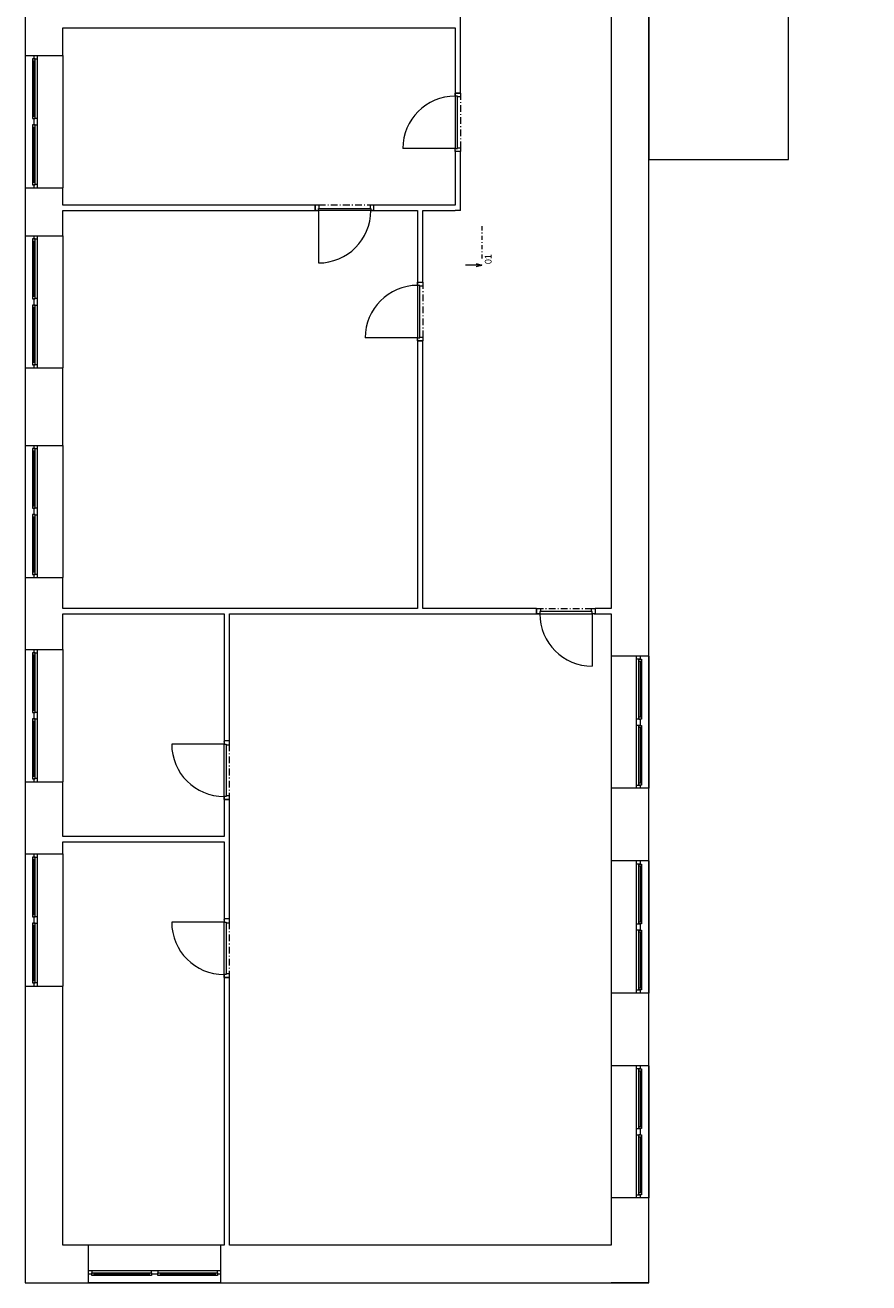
# Model space of a CAD drawing. Header units: millimetres. Extents: x -13540 to 53600, y -37870 to 10383.
# Tile 1 of 26: x -11600 to 4095, y -37870 to -14473. Entities that reach past the tile are written whole.
import ezdxf

# ---------------------------------------------------------------- set-up
doc = ezdxf.new("R2010")
doc.units = ezdxf.units.MM
doc.header["$MEASUREMENT"] = 0
doc.linetypes.add('Čerchovaná M', pattern=[225, 125, -42.5, 15, -42.5])
doc.linetypes.add('Čerchovaná S', pattern=[175, 75, -42.5, 15, -42.5])
for name, color, linetype in [('02_Desky', 7, 'Continuous'), ('02_Zdi VNITŘNÍ - nenosné', 7, 'Continuous'), ('02_Zdi VNĚJŠÍ - nosné.obálka', 7, 'Continuous'), ('13_Značky.řezy', 7, 'Continuous'), ('Nové_00_2D prvky.výplně', 7, 'Continuous'), ('Otvory – Dveře', 7, 'Continuous'), ('Otvory – Okna', 7, 'Continuous')]:
    doc.layers.add(name, color=color, linetype=linetype)

msp = doc.modelspace()

# ---------------------------------------------------------------- linework, layer by layer
at = {"layer": '02_Desky', "color": 251, "linetype": 'Continuous', "lineweight": 0, "flags": 128}
msp.add_lwpolyline([(-11600, -11123), (-11600, -37870), (0, -37870), (0, -11470), (53600, -11470), (53600, 9980), (41780, 9980), (41780, 0), (18380, 0), (18380, -580), (18220, -580), (14080, -580), (13920, -580), (13920, 0), (0, 0), (0, 10010), (-11600, 10010), (-11600, -3670), (-4900, -3670), (-4900, -11123)], close=True, dxfattribs=at)
at = {"layer": '02_Zdi VNITŘNÍ - nenosné', "color": 251, "linetype": 'Continuous', "lineweight": 0}
for p, q in [((-3500, -15736), (-3600, -15736)), ((-3500, -16826), (-3600, -16826)), ((-6203, -17923), (-6203, -17823)), ((-5113, -17923), (-5113, -17823)), ((-4300, -19256), (-4200, -19256)), ((-4300, -20346), (-4200, -20346)), ((-2085, -25323), (-2085, -25423)), ((-995, -25323), (-995, -25423)), ((-7800, -27789), (-7900, -27789)), ((-7800, -28879), (-7900, -28879)), ((-7800, -31101), (-7900, -31101)), ((-7800, -32191), (-7900, -32191))]:
    msp.add_line(p, q, dxfattribs=at)
at = {"layer": '02_Zdi VNITŘNÍ - nenosné', "color": 251, "linetype": 'Continuous', "lineweight": 0, "flags": 128}
for points in [[(-3500, -15736), (-3500, -13377)], [(-10900, -14523), (-3600, -14523)], [(-3600, -14523), (-3600, -15736)], [(-3600, -16826), (-3600, -17823)], [(-3500, -17923), (-3500, -16826)], [(-6203, -17823), (-10900, -17823)], [(-10900, -17923), (-6203, -17923)], [(-3600, -17823), (-5113, -17823)], [(-5113, -17923), (-4300, -17923)], [(-4300, -17923), (-4300, -19256)], [(-4200, -17923), (-3600, -17923)], [(-4200, -19256), (-4200, -17923)], [(-3500, -17923), (-3600, -17923)], [(-4300, -20346), (-4300, -25323)], [(-4200, -25323), (-4200, -20346)], [(-4300, -25323), (-10900, -25323)], [(-10900, -25423), (-7900, -25423)], [(-7900, -25423), (-7900, -27789)], [(-7800, -25423), (-2085, -25423)], [(-7800, -27789), (-7800, -25423)], [(-2085, -25323), (-4200, -25323)], [(-700, -25323), (-995, -25323)], [(-995, -25423), (-700, -25423)], [(-7900, -28879), (-7900, -29567)], [(-7800, -31101), (-7800, -28879)], [(-7900, -29567), (-10900, -29567)], [(-10900, -29667), (-7900, -29667)], [(-7900, -29667), (-7900, -31101)], [(-7900, -32191), (-7900, -37170)], [(-7800, -37170), (-7800, -32191)]]:
    msp.add_lwpolyline(points, dxfattribs=at)
at = {"layer": '02_Zdi VNĚJŠÍ - nosné.obálka', "color": 251, "linetype": 'Continuous', "lineweight": 0}
for p, q in [((-11600, -15040), (-11440, -15040)), ((-11440, -15040), (-11370, -15040)), ((-11370, -15040), (-10900, -15040)), ((-11600, -17500), (-11440, -17500)), ((-11440, -17500), (-11370, -17500)), ((-11370, -17500), (-10900, -17500)), ((-11600, -18390), (-11440, -18390)), ((-11440, -18390), (-11370, -18390)), ((-11370, -18390), (-10900, -18390)), ((-11600, -20850), (-11440, -20850)), ((-11440, -20850), (-11370, -20850)), ((-11370, -20850), (-10900, -20850)), ((-11600, -22290), (-11440, -22290)), ((-11440, -22290), (-11370, -22290)), ((-11370, -22290), (-10900, -22290)), ((-11600, -24750), (-11440, -24750)), ((-11440, -24750), (-11370, -24750)), ((-11370, -24750), (-10900, -24750)), ((-11600, -26090), (-11440, -26090)), ((-11440, -26090), (-11370, -26090)), ((-11370, -26090), (-10900, -26090)), ((-230, -26210), (-700, -26210)), ((-160, -26210), (-230, -26210)), ((0, -26210), (-160, -26210)), ((-11600, -28550), (-11440, -28550)), ((-11440, -28550), (-11370, -28550)), ((-11370, -28550), (-10900, -28550)), ((-230, -28670), (-700, -28670)), ((-160, -28670), (-230, -28670)), ((0, -28670), (-160, -28670)), ((-11600, -29890), (-11440, -29890)), ((-11440, -29890), (-11370, -29890)), ((-11370, -29890), (-10900, -29890)), ((-230, -30020), (-700, -30020)), ((-160, -30020), (-230, -30020)), ((0, -30020), (-160, -30020)), ((-11600, -32350), (-11440, -32350)), ((-11440, -32350), (-11370, -32350)), ((-11370, -32350), (-10900, -32350)), ((-230, -32480), (-700, -32480)), ((-160, -32480), (-230, -32480)), ((0, -32480), (-160, -32480)), ((-230, -33830), (-700, -33830)), ((-160, -33830), (-230, -33830)), ((0, -33830), (-160, -33830)), ((-230, -36290), (-700, -36290)), ((-160, -36290), (-230, -36290)), ((0, -36290), (-160, -36290)), ((-10420, -37640), (-10420, -37170)), ((-7960, -37640), (-7960, -37170)), ((-10420, -37710), (-10420, -37640)), ((-7960, -37710), (-7960, -37640)), ((-10420, -37870), (-10420, -37710)), ((-7960, -37870), (-7960, -37710))]:
    msp.add_line(p, q, dxfattribs=at)
at = {"layer": '02_Zdi VNĚJŠÍ - nosné.obálka', "color": 251, "linetype": 'Continuous', "lineweight": 0, "flags": 128}
for points in [[(-700, -11470), (-700, -16730)], [(0, -16730), (0, -11470)], [(-11600, -14150), (-11600, -15040)], [(-10900, -15040), (-10900, -14523)], [(-700, -16730), (-700, -25323)], [(0, -26210), (0, -16730)], [(-11600, -17500), (-11600, -18390)], [(-10900, -17823), (-10900, -17500)], [(-10900, -18390), (-10900, -17923)], [(-11600, -20850), (-11600, -22290)], [(-10900, -22290), (-10900, -20850)], [(-11600, -24750), (-11600, -26090)], [(-10900, -25323), (-10900, -24750)], [(-10900, -26090), (-10900, -25423)], [(-700, -25423), (-700, -26210)], [(-11600, -28550), (-11600, -29890)], [(-10900, -29567), (-10900, -28550)], [(-700, -28670), (-700, -30020)], [(0, -30020), (0, -28670)], [(-10900, -29890), (-10900, -29667)], [(-11600, -32350), (-11600, -37870)], [(-10900, -37170), (-10900, -32350)], [(-700, -32480), (-700, -33830)], [(0, -33830), (0, -32480)], [(-700, -36290), (-700, -37170)], [(0, -37870), (0, -36290)], [(-10420, -37170), (-10900, -37170)], [(-7900, -37170), (-7960, -37170)], [(-700, -37170), (-7800, -37170)], [(-11600, -37870), (-10900, -37870)], [(-10900, -37870), (-10420, -37870)], [(-7960, -37870), (-700, -37870)], [(0, -37870), (-700, -37870)]]:
    msp.add_lwpolyline(points, dxfattribs=at)
at = {"layer": '13_Značky.řezy', "color": 251, "linetype": 'Čerchovaná S', "lineweight": 0}
msp.add_line((-3107, -18215), (-3107, -18815), dxfattribs=at)
at = {"layer": '13_Značky.řezy', "color": 251, "linetype": 'Continuous', "lineweight": 0}
for p, q in [((-3107, -18935), (-3407, -18935)), ((-3207, -18905), (-3107, -18935)), ((-3207, -18965), (-3107, -18935))]:
    msp.add_line(p, q, dxfattribs=at)
at = {"layer": 'Nové_00_2D prvky.výplně', "color": 251, "linetype": 'Continuous', "lineweight": 0, "flags": 128}
msp.add_lwpolyline([(0, -16970), (2600, -16970), (2600, -11470), (0, -11470)], close=True, dxfattribs=at)
at = {"layer": 'Otvory – Dveře', "color": 251, "linetype": 'Čerchovaná M', "lineweight": 0}
for p, q in [((-3600, -15736), (-3600, -16826)), ((-3500, -15736), (-3500, -16826)), ((-5113, -17823), (-6203, -17823)), ((-5113, -17923), (-6203, -17923)), ((-4300, -19256), (-4300, -20346)), ((-4200, -19256), (-4200, -20346)), ((-2085, -25323), (-995, -25323)), ((-2085, -25423), (-995, -25423)), ((-7900, -28879), (-7900, -27789)), ((-7800, -28879), (-7800, -27789)), ((-7900, -32191), (-7900, -31101)), ((-7800, -32191), (-7800, -31101))]:
    msp.add_line(p, q, dxfattribs=at)
at = {"layer": 'Otvory – Dveře', "color": 251, "linetype": 'Continuous', "lineweight": 0}
for p, q in [((-3600, -15794), (-3600, -15736)), ((-3600, -15736), (-3500, -15736)), ((-3500, -15736), (-3600, -15736)), ((-3500, -15736), (-3600, -15736)), ((-3560, -15794), (-3600, -15794)), ((-3600, -15794), (-3600, -16768)), ((-3560, -15794), (-3600, -15794)), ((-3560, -15806), (-3560, -15794)), ((-3560, -16768), (-3560, -15794)), ((-3500, -15806), (-3560, -15806)), ((-3500, -15736), (-3500, -15806)), ((-3600, -16768), (-4574, -16768)), ((-3600, -16826), (-3600, -16768)), ((-3600, -16768), (-3560, -16768)), ((-3600, -16768), (-3560, -16768)), ((-3500, -16826), (-3600, -16826)), ((-3500, -16826), (-3600, -16826)), ((-3500, -16826), (-3600, -16826)), ((-3560, -16768), (-3560, -16756)), ((-3560, -16756), (-3500, -16756)), ((-3500, -16756), (-3500, -16826)), ((-6203, -17823), (-6203, -17923)), ((-6133, -17823), (-6203, -17823)), ((-6203, -17923), (-6203, -17823)), ((-6203, -17923), (-6203, -17823)), ((-6203, -17923), (-6145, -17923)), ((-6145, -17923), (-6145, -17883)), ((-6145, -17883), (-6133, -17883)), ((-6145, -17923), (-6145, -17883)), ((-6145, -17883), (-5171, -17883)), ((-6145, -17923), (-6145, -18897)), ((-5171, -17923), (-6145, -17923)), ((-6133, -17883), (-6133, -17823)), ((-5183, -17823), (-5183, -17883)), ((-5113, -17823), (-5183, -17823)), ((-5183, -17883), (-5171, -17883)), ((-5171, -17883), (-5171, -17923)), ((-5171, -17883), (-5171, -17923)), ((-5171, -17923), (-5113, -17923)), ((-5113, -17923), (-5113, -17823)), ((-5113, -17923), (-5113, -17823)), ((-5113, -17923), (-5113, -17823)), ((-4300, -19314), (-4300, -19256)), ((-4300, -19256), (-4200, -19256)), ((-4300, -19256), (-4200, -19256)), ((-4300, -19256), (-4200, -19256)), ((-4260, -19314), (-4300, -19314)), ((-4300, -19314), (-4300, -20288)), ((-4260, -19314), (-4300, -19314)), ((-4260, -19326), (-4260, -19314)), ((-4260, -20288), (-4260, -19314)), ((-4200, -19326), (-4260, -19326)), ((-4200, -19256), (-4200, -19326)), ((-4300, -20288), (-5274, -20288)), ((-4300, -20346), (-4300, -20288)), ((-4300, -20288), (-4260, -20288)), ((-4300, -20288), (-4260, -20288)), ((-4200, -20346), (-4300, -20346)), ((-4300, -20346), (-4200, -20346)), ((-4300, -20346), (-4200, -20346)), ((-4260, -20288), (-4260, -20276)), ((-4260, -20276), (-4200, -20276)), ((-4200, -20276), (-4200, -20346)), ((-2085, -25423), (-2085, -25323)), ((-2085, -25323), (-2015, -25323)), ((-2085, -25323), (-2085, -25423)), ((-2085, -25323), (-2085, -25423)), ((-2027, -25423), (-2085, -25423)), ((-2015, -25383), (-2027, -25383)), ((-2027, -25383), (-2027, -25423)), ((-1053, -25383), (-2027, -25383)), ((-2027, -25383), (-2027, -25423)), ((-2027, -25423), (-1053, -25423)), ((-2015, -25323), (-2015, -25383)), ((-1065, -25383), (-1065, -25323)), ((-1065, -25323), (-995, -25323)), ((-1053, -25383), (-1065, -25383)), ((-1053, -25423), (-1053, -25383)), ((-1053, -25423), (-1053, -25383)), ((-1053, -25423), (-1053, -26397)), ((-995, -25423), (-1053, -25423)), ((-995, -25323), (-995, -25423)), ((-995, -25323), (-995, -25423)), ((-995, -25323), (-995, -25423)), ((-7800, -27789), (-7900, -27789)), ((-7900, -27789), (-7900, -27847)), ((-7800, -27789), (-7900, -27789)), ((-7800, -27789), (-7900, -27789)), ((-7800, -27859), (-7800, -27789)), ((-7900, -27847), (-8874, -27847)), ((-7900, -27847), (-7860, -27847)), ((-7900, -28821), (-7900, -27847)), ((-7900, -27847), (-7860, -27847)), ((-7860, -27847), (-7860, -27859)), ((-7860, -27847), (-7860, -28821)), ((-7860, -27859), (-7800, -27859)), ((-7860, -28821), (-7900, -28821)), ((-7900, -28821), (-7900, -28879)), ((-7860, -28821), (-7900, -28821)), ((-7900, -28879), (-7800, -28879)), ((-7800, -28879), (-7900, -28879)), ((-7800, -28879), (-7900, -28879)), ((-7800, -28809), (-7860, -28809)), ((-7860, -28809), (-7860, -28821)), ((-7800, -28879), (-7800, -28809)), ((-7800, -31101), (-7900, -31101)), ((-7900, -31101), (-7900, -31159)), ((-7800, -31101), (-7900, -31101)), ((-7800, -31101), (-7900, -31101)), ((-7800, -31171), (-7800, -31101)), ((-7900, -31159), (-8874, -31159)), ((-7900, -31159), (-7860, -31159)), ((-7900, -32133), (-7900, -31159)), ((-7900, -31159), (-7860, -31159)), ((-7860, -31159), (-7860, -31171)), ((-7860, -31159), (-7860, -32133)), ((-7860, -31171), (-7800, -31171)), ((-7860, -32133), (-7900, -32133)), ((-7900, -32133), (-7900, -32191)), ((-7860, -32133), (-7900, -32133)), ((-7900, -32191), (-7800, -32191)), ((-7800, -32191), (-7900, -32191)), ((-7800, -32191), (-7900, -32191)), ((-7800, -32121), (-7860, -32121)), ((-7860, -32121), (-7860, -32133)), ((-7800, -32191), (-7800, -32121))]:
    msp.add_line(p, q, dxfattribs=at)
for centre, start, end in [((-3600, -16768), 90, 180), ((-6145, -17923), 270, 0), ((-4300, -20288), 90, 180), ((-1053, -25423), 180, 270), ((-7900, -27847), 180, 270), ((-7900, -31159), 180, 270)]:
    msp.add_arc(centre, 974, start, end, dxfattribs=at)
at = {"layer": 'Otvory – Okna', "color": 251, "linetype": 'Continuous', "lineweight": 0}
for p, q in [((-11600, -15040), (-11600, -17500)), ((-11600, -15040), (-11440, -15040)), ((-11465, -15099), (-11465, -15139)), ((-11415, -15099), (-11465, -15099)), ((-11465, -15139), (-11465, -16171)), ((-11465, -15139), (-11415, -15139)), ((-11465, -15139), (-11465, -16171)), ((-11440, -15040), (-11440, -15099)), ((-11440, -15040), (-11370, -15040)), ((-11440, -15040), (-11370, -15040)), ((-11440, -15099), (-11415, -15099)), ((-11440, -15139), (-11440, -16171)), ((-11415, -15099), (-11415, -15100)), ((-11415, -15139), (-11415, -15099)), ((-11415, -15100), (-11370, -15100)), ((-11415, -16171), (-11415, -15139)), ((-11370, -15100), (-11370, -15040)), ((-11370, -15040), (-10900, -15040)), ((-11370, -16210), (-11370, -15100)), ((-10900, -15040), (-10900, -17500)), ((-11415, -16171), (-11465, -16171)), ((-11465, -16171), (-11465, -16211)), ((-11465, -16211), (-11415, -16211)), ((-11465, -16329), (-11465, -16369)), ((-11415, -16329), (-11465, -16329)), ((-11465, -16369), (-11465, -17401)), ((-11465, -16369), (-11415, -16369)), ((-11465, -16369), (-11465, -17401)), ((-11415, -16211), (-11440, -16211)), ((-11440, -16211), (-11440, -16270)), ((-11440, -16270), (-11440, -16329)), ((-11440, -16329), (-11415, -16329)), ((-11440, -16369), (-11440, -17401)), ((-11415, -16211), (-11415, -16171)), ((-11370, -16210), (-11415, -16210)), ((-11415, -16210), (-11415, -16211)), ((-11415, -16329), (-11415, -16330)), ((-11415, -16369), (-11415, -16329)), ((-11415, -16330), (-11370, -16330)), ((-11415, -17401), (-11415, -16369)), ((-11370, -16270), (-11370, -16210)), ((-11370, -16330), (-11370, -16270)), ((-11370, -17440), (-11370, -16330)), ((-11600, -17500), (-11440, -17500)), ((-11415, -17401), (-11465, -17401)), ((-11465, -17401), (-11465, -17441)), ((-11465, -17441), (-11415, -17441)), ((-11415, -17441), (-11440, -17441)), ((-11440, -17441), (-11440, -17500)), ((-11440, -17500), (-11370, -17500)), ((-11440, -17500), (-11370, -17500)), ((-11415, -17441), (-11415, -17401)), ((-11370, -17440), (-11415, -17440)), ((-11415, -17440), (-11415, -17441)), ((-11370, -17500), (-11370, -17440)), ((-11370, -17500), (-10900, -17500)), ((-11600, -18390), (-11600, -20850)), ((-11600, -18390), (-11440, -18390)), ((-11465, -18449), (-11465, -18489)), ((-11415, -18449), (-11465, -18449)), ((-11440, -18390), (-11440, -18449)), ((-11440, -18390), (-11370, -18390)), ((-11440, -18390), (-11370, -18390)), ((-11440, -18449), (-11415, -18449)), ((-11415, -18449), (-11415, -18450)), ((-11415, -18489), (-11415, -18449)), ((-11415, -18450), (-11370, -18450)), ((-11370, -18450), (-11370, -18390)), ((-11370, -18390), (-10900, -18390)), ((-11370, -19560), (-11370, -18450)), ((-10900, -18390), (-10900, -20850)), ((-11465, -18489), (-11465, -19521)), ((-11465, -18489), (-11415, -18489)), ((-11465, -18489), (-11465, -19521)), ((-11440, -18489), (-11440, -19521)), ((-11415, -19521), (-11415, -18489)), ((-11415, -19521), (-11465, -19521)), ((-11465, -19521), (-11465, -19561)), ((-11465, -19561), (-11415, -19561)), ((-11415, -19561), (-11440, -19561)), ((-11440, -19561), (-11440, -19620)), ((-11440, -19620), (-11440, -19679)), ((-11415, -19561), (-11415, -19521)), ((-11370, -19560), (-11415, -19560)), ((-11415, -19560), (-11415, -19561)), ((-11370, -19620), (-11370, -19560)), ((-11370, -19680), (-11370, -19620)), ((-11465, -19679), (-11465, -19719)), ((-11415, -19679), (-11465, -19679)), ((-11465, -19719), (-11465, -20751)), ((-11465, -19719), (-11415, -19719)), ((-11465, -19719), (-11465, -20751)), ((-11440, -19679), (-11415, -19679)), ((-11440, -19719), (-11440, -20751)), ((-11415, -19679), (-11415, -19680)), ((-11415, -19719), (-11415, -19679)), ((-11415, -19680), (-11370, -19680)), ((-11415, -20751), (-11415, -19719)), ((-11370, -20790), (-11370, -19680)), ((-11415, -20751), (-11465, -20751)), ((-11465, -20751), (-11465, -20791)), ((-11465, -20791), (-11415, -20791)), ((-11415, -20791), (-11440, -20791)), ((-11440, -20791), (-11440, -20850)), ((-11415, -20791), (-11415, -20751)), ((-11370, -20790), (-11415, -20790)), ((-11415, -20790), (-11415, -20791)), ((-11370, -20850), (-11370, -20790)), ((-11600, -20850), (-11440, -20850)), ((-11440, -20850), (-11370, -20850)), ((-11440, -20850), (-11370, -20850)), ((-11370, -20850), (-10900, -20850)), ((-11600, -22290), (-11600, -24750)), ((-11600, -22290), (-11440, -22290)), ((-11465, -22349), (-11465, -22389)), ((-11415, -22349), (-11465, -22349)), ((-11465, -22389), (-11465, -23421)), ((-11465, -22389), (-11415, -22389)), ((-11465, -22389), (-11465, -23421)), ((-11440, -22290), (-11440, -22349)), ((-11440, -22290), (-11370, -22290)), ((-11440, -22290), (-11370, -22290)), ((-11440, -22349), (-11415, -22349)), ((-11440, -22389), (-11440, -23421)), ((-11415, -22349), (-11415, -22350)), ((-11415, -22389), (-11415, -22349)), ((-11415, -22350), (-11370, -22350)), ((-11415, -23421), (-11415, -22389)), ((-11370, -22350), (-11370, -22290)), ((-11370, -22290), (-10900, -22290)), ((-11370, -23460), (-11370, -22350)), ((-10900, -22290), (-10900, -24750)), ((-11415, -23421), (-11465, -23421)), ((-11465, -23421), (-11465, -23461)), ((-11465, -23461), (-11415, -23461)), ((-11465, -23579), (-11465, -23619)), ((-11415, -23579), (-11465, -23579)), ((-11465, -23619), (-11465, -24651)), ((-11465, -23619), (-11415, -23619)), ((-11465, -23619), (-11465, -24651)), ((-11415, -23461), (-11440, -23461)), ((-11440, -23461), (-11440, -23520)), ((-11440, -23520), (-11440, -23579)), ((-11440, -23579), (-11415, -23579)), ((-11440, -23619), (-11440, -24651)), ((-11415, -23461), (-11415, -23421)), ((-11370, -23460), (-11415, -23460)), ((-11415, -23460), (-11415, -23461)), ((-11415, -23579), (-11415, -23580)), ((-11415, -23619), (-11415, -23579)), ((-11415, -23580), (-11370, -23580)), ((-11415, -24651), (-11415, -23619)), ((-11370, -23520), (-11370, -23460)), ((-11370, -23580), (-11370, -23520)), ((-11370, -24690), (-11370, -23580)), ((-11600, -24750), (-11440, -24750)), ((-11415, -24651), (-11465, -24651)), ((-11465, -24651), (-11465, -24691)), ((-11465, -24691), (-11415, -24691)), ((-11415, -24691), (-11440, -24691)), ((-11440, -24691), (-11440, -24750)), ((-11440, -24750), (-11370, -24750)), ((-11440, -24750), (-11370, -24750)), ((-11415, -24691), (-11415, -24651)), ((-11370, -24690), (-11415, -24690)), ((-11415, -24690), (-11415, -24691)), ((-11370, -24750), (-11370, -24690)), ((-11370, -24750), (-10900, -24750)), ((-11600, -26090), (-11600, -28550)), ((-11600, -26090), (-11440, -26090)), ((-11465, -26149), (-11465, -26189)), ((-11415, -26149), (-11465, -26149)), ((-11465, -26189), (-11465, -27221)), ((-11465, -26189), (-11415, -26189)), ((-11465, -26189), (-11465, -27221)), ((-11440, -26090), (-11440, -26149)), ((-11440, -26090), (-11370, -26090)), ((-11440, -26090), (-11370, -26090)), ((-11440, -26149), (-11415, -26149)), ((-11440, -26189), (-11440, -27221)), ((-11415, -26149), (-11415, -26150)), ((-11415, -26189), (-11415, -26149)), ((-11415, -26150), (-11370, -26150)), ((-11415, -27221), (-11415, -26189)), ((-11370, -26150), (-11370, -26090)), ((-11370, -26090), (-10900, -26090)), ((-11370, -27260), (-11370, -26150)), ((-10900, -26090), (-10900, -28550)), ((-700, -26210), (-700, -28670)), ((-230, -26210), (-700, -26210)), ((-230, -26270), (-230, -26210)), ((-160, -26210), (-230, -26210)), ((-160, -26210), (-230, -26210)), ((-185, -26270), (-230, -26270)), ((-230, -27380), (-230, -26270)), ((-160, -26269), (-185, -26269)), ((-185, -26269), (-185, -26270)), ((-185, -26309), (-185, -26269)), ((-185, -26269), (-135, -26269)), ((-135, -26309), (-185, -26309)), ((-185, -27341), (-185, -26309)), ((-160, -26210), (-160, -26269)), ((0, -26210), (-160, -26210)), ((-160, -26309), (-160, -27341)), ((-135, -26269), (-135, -26309)), ((-135, -26309), (-135, -27341)), ((-135, -26309), (-135, -27341)), ((0, -26210), (0, -28670)), ((-11415, -27221), (-11465, -27221)), ((-11465, -27221), (-11465, -27261)), ((-11465, -27261), (-11415, -27261)), ((-11415, -27261), (-11440, -27261)), ((-11440, -27261), (-11440, -27320)), ((-11440, -27320), (-11440, -27379)), ((-11415, -27261), (-11415, -27221)), ((-11370, -27260), (-11415, -27260)), ((-11415, -27260), (-11415, -27261)), ((-11370, -27320), (-11370, -27260)), ((-11370, -27380), (-11370, -27320)), ((-185, -27381), (-185, -27341)), ((-185, -27341), (-135, -27341)), ((-135, -27341), (-135, -27381)), ((-11465, -27379), (-11465, -27419)), ((-11415, -27379), (-11465, -27379)), ((-11465, -27419), (-11465, -28451)), ((-11465, -27419), (-11415, -27419)), ((-11465, -27419), (-11465, -28451)), ((-11440, -27379), (-11415, -27379)), ((-11440, -27419), (-11440, -28451)), ((-11415, -27379), (-11415, -27380)), ((-11415, -27419), (-11415, -27379)), ((-11415, -27380), (-11370, -27380)), ((-11415, -28451), (-11415, -27419)), ((-11370, -28490), (-11370, -27380)), ((-230, -27440), (-230, -27380)), ((-230, -27380), (-185, -27380)), ((-230, -27500), (-230, -27440)), ((-185, -27500), (-230, -27500)), ((-230, -28610), (-230, -27500)), ((-185, -27380), (-185, -27381)), ((-185, -27381), (-160, -27381)), ((-135, -27381), (-185, -27381)), ((-160, -27499), (-185, -27499)), ((-185, -27499), (-185, -27500)), ((-185, -27539), (-185, -27499)), ((-185, -27499), (-135, -27499)), ((-135, -27539), (-185, -27539)), ((-185, -28571), (-185, -27539)), ((-160, -27381), (-160, -27440)), ((-160, -27440), (-160, -27499)), ((-160, -27539), (-160, -28571)), ((-135, -27499), (-135, -27539)), ((-135, -27539), (-135, -28571)), ((-135, -27539), (-135, -28571)), ((-11415, -28451), (-11465, -28451)), ((-11465, -28451), (-11465, -28491)), ((-11465, -28491), (-11415, -28491)), ((-11415, -28491), (-11440, -28491)), ((-11440, -28491), (-11440, -28550)), ((-11415, -28491), (-11415, -28451)), ((-11370, -28490), (-11415, -28490)), ((-11415, -28490), (-11415, -28491)), ((-11370, -28550), (-11370, -28490)), ((-11600, -28550), (-11440, -28550)), ((-11440, -28550), (-11370, -28550)), ((-11440, -28550), (-11370, -28550)), ((-11370, -28550), (-10900, -28550)), ((-230, -28670), (-700, -28670)), ((-230, -28670), (-230, -28610)), ((-230, -28610), (-185, -28610)), ((-160, -28670), (-230, -28670)), ((-160, -28670), (-230, -28670)), ((-185, -28611), (-185, -28571)), ((-185, -28571), (-135, -28571)), ((-185, -28610), (-185, -28611)), ((-185, -28611), (-160, -28611)), ((-135, -28611), (-185, -28611)), ((-160, -28611), (-160, -28670)), ((0, -28670), (-160, -28670)), ((-135, -28571), (-135, -28611)), ((-11600, -29890), (-11600, -32350)), ((-11600, -29890), (-11440, -29890)), ((-11440, -29890), (-11440, -29949)), ((-11440, -29890), (-11370, -29890)), ((-11440, -29890), (-11370, -29890)), ((-11370, -29950), (-11370, -29890)), ((-11370, -29890), (-10900, -29890)), ((-10900, -29890), (-10900, -32350)), ((-11465, -29949), (-11465, -29989)), ((-11415, -29949), (-11465, -29949)), ((-11465, -29989), (-11465, -31021)), ((-11465, -29989), (-11415, -29989)), ((-11465, -29989), (-11465, -31021)), ((-11440, -29949), (-11415, -29949)), ((-11440, -29989), (-11440, -31021)), ((-11415, -29949), (-11415, -29950)), ((-11415, -29989), (-11415, -29949)), ((-11415, -29950), (-11370, -29950)), ((-11415, -31021), (-11415, -29989)), ((-11370, -31060), (-11370, -29950)), ((-700, -30020), (-700, -32480)), ((-230, -30020), (-700, -30020)), ((-230, -30080), (-230, -30020)), ((-160, -30020), (-230, -30020)), ((-160, -30020), (-230, -30020)), ((-185, -30080), (-230, -30080)), ((-230, -31190), (-230, -30080)), ((-160, -30079), (-185, -30079)), ((-185, -30079), (-185, -30080)), ((-185, -30119), (-185, -30079)), ((-185, -30079), (-135, -30079)), ((-135, -30119), (-185, -30119)), ((-185, -31151), (-185, -30119)), ((-160, -30020), (-160, -30079)), ((0, -30020), (-160, -30020)), ((-160, -30119), (-160, -31151)), ((-135, -30079), (-135, -30119)), ((-135, -30119), (-135, -31151)), ((-135, -30119), (-135, -31151)), ((0, -30020), (0, -32480)), ((-11415, -31021), (-11465, -31021)), ((-11465, -31021), (-11465, -31061)), ((-11465, -31061), (-11415, -31061)), ((-11415, -31061), (-11440, -31061)), ((-11440, -31061), (-11440, -31120)), ((-11415, -31061), (-11415, -31021)), ((-11370, -31060), (-11415, -31060)), ((-11415, -31060), (-11415, -31061)), ((-11370, -31120), (-11370, -31060)), ((-11465, -31179), (-11465, -31219)), ((-11415, -31179), (-11465, -31179)), ((-11465, -31219), (-11465, -32251)), ((-11465, -31219), (-11415, -31219)), ((-11465, -31219), (-11465, -32251)), ((-11440, -31120), (-11440, -31179)), ((-11440, -31179), (-11415, -31179)), ((-11440, -31219), (-11440, -32251)), ((-11415, -31179), (-11415, -31180)), ((-11415, -31219), (-11415, -31179)), ((-11415, -31180), (-11370, -31180)), ((-11415, -32251), (-11415, -31219)), ((-11370, -31180), (-11370, -31120)), ((-11370, -32290), (-11370, -31180)), ((-230, -31250), (-230, -31190)), ((-230, -31190), (-185, -31190)), ((-230, -31310), (-230, -31250)), ((-185, -31310), (-230, -31310)), ((-230, -32420), (-230, -31310)), ((-185, -31191), (-185, -31151)), ((-185, -31151), (-135, -31151)), ((-185, -31190), (-185, -31191)), ((-185, -31191), (-160, -31191)), ((-135, -31191), (-185, -31191)), ((-160, -31309), (-185, -31309)), ((-185, -31309), (-185, -31310)), ((-185, -31349), (-185, -31309)), ((-185, -31309), (-135, -31309)), ((-135, -31349), (-185, -31349)), ((-185, -32381), (-185, -31349)), ((-160, -31191), (-160, -31250)), ((-160, -31250), (-160, -31309)), ((-160, -31349), (-160, -32381)), ((-135, -31151), (-135, -31191)), ((-135, -31309), (-135, -31349)), ((-135, -31349), (-135, -32381)), ((-135, -31349), (-135, -32381)), ((-11415, -32251), (-11465, -32251)), ((-11465, -32251), (-11465, -32291)), ((-11415, -32291), (-11415, -32251)), ((-11600, -32350), (-11440, -32350)), ((-11465, -32291), (-11415, -32291)), ((-11415, -32291), (-11440, -32291)), ((-11440, -32291), (-11440, -32350)), ((-11440, -32350), (-11370, -32350)), ((-11440, -32350), (-11370, -32350)), ((-11370, -32290), (-11415, -32290)), ((-11415, -32290), (-11415, -32291)), ((-11370, -32350), (-11370, -32290)), ((-11370, -32350), (-10900, -32350)), ((-230, -32480), (-700, -32480)), ((-230, -32480), (-230, -32420)), ((-230, -32420), (-185, -32420)), ((-160, -32480), (-230, -32480)), ((-160, -32480), (-230, -32480)), ((-185, -32421), (-185, -32381)), ((-185, -32381), (-135, -32381)), ((-185, -32420), (-185, -32421)), ((-185, -32421), (-160, -32421)), ((-135, -32421), (-185, -32421)), ((-160, -32421), (-160, -32480)), ((0, -32480), (-160, -32480)), ((-135, -32381), (-135, -32421)), ((-700, -33830), (-700, -36290)), ((-230, -33830), (-700, -33830)), ((-230, -33890), (-230, -33830)), ((-160, -33830), (-230, -33830)), ((-160, -33830), (-230, -33830)), ((-185, -33890), (-230, -33890)), ((-230, -35000), (-230, -33890)), ((-160, -33889), (-185, -33889)), ((-185, -33889), (-185, -33890)), ((-185, -33929), (-185, -33889)), ((-185, -33889), (-135, -33889)), ((-160, -33830), (-160, -33889)), ((0, -33830), (-160, -33830)), ((-135, -33889), (-135, -33929)), ((0, -33830), (0, -36290)), ((-135, -33929), (-185, -33929)), ((-185, -34961), (-185, -33929)), ((-160, -33929), (-160, -34961)), ((-135, -33929), (-135, -34961)), ((-135, -33929), (-135, -34961)), ((-230, -35060), (-230, -35000)), ((-230, -35000), (-185, -35000)), ((-230, -35120), (-230, -35060)), ((-185, -35001), (-185, -34961)), ((-185, -34961), (-135, -34961)), ((-185, -35000), (-185, -35001)), ((-185, -35001), (-160, -35001)), ((-135, -35001), (-185, -35001)), ((-160, -35001), (-160, -35060)), ((-160, -35060), (-160, -35119)), ((-135, -34961), (-135, -35001)), ((-185, -35120), (-230, -35120)), ((-230, -36230), (-230, -35120)), ((-160, -35119), (-185, -35119)), ((-185, -35119), (-185, -35120)), ((-185, -35159), (-185, -35119)), ((-185, -35119), (-135, -35119)), ((-135, -35159), (-185, -35159)), ((-185, -36191), (-185, -35159)), ((-160, -35159), (-160, -36191)), ((-135, -35119), (-135, -35159)), ((-135, -35159), (-135, -36191)), ((-135, -35159), (-135, -36191)), ((-230, -36290), (-230, -36230)), ((-230, -36230), (-185, -36230)), ((-185, -36231), (-185, -36191)), ((-185, -36191), (-135, -36191)), ((-185, -36230), (-185, -36231)), ((-185, -36231), (-160, -36231)), ((-135, -36231), (-185, -36231)), ((-160, -36231), (-160, -36290)), ((-135, -36191), (-135, -36231)), ((-230, -36290), (-700, -36290)), ((-160, -36290), (-230, -36290)), ((-160, -36290), (-230, -36290)), ((0, -36290), (-160, -36290)), ((-7960, -37170), (-10420, -37170)), ((-10420, -37640), (-10420, -37170)), ((-7960, -37640), (-7960, -37170)), ((-10420, -37640), (-10360, -37640)), ((-10420, -37710), (-10420, -37640)), ((-10420, -37710), (-10420, -37640)), ((-10360, -37640), (-10360, -37685)), ((-10360, -37640), (-9250, -37640)), ((-9250, -37685), (-9250, -37640)), ((-9250, -37640), (-9190, -37640)), ((-9190, -37640), (-9130, -37640)), ((-9130, -37640), (-9130, -37685)), ((-9130, -37640), (-8020, -37640)), ((-8020, -37685), (-8020, -37640)), ((-8020, -37640), (-7960, -37640)), ((-7960, -37710), (-7960, -37640)), ((-7960, -37710), (-7960, -37640)), ((-10361, -37710), (-10420, -37710)), ((-10420, -37870), (-10420, -37710)), ((-7960, -37870), (-10420, -37870)), ((-10360, -37685), (-10361, -37685)), ((-10361, -37685), (-10361, -37710)), ((-10361, -37685), (-10321, -37685)), ((-10361, -37735), (-10361, -37685)), ((-10321, -37735), (-10361, -37735)), ((-10321, -37685), (-10321, -37735)), ((-10321, -37685), (-9289, -37685)), ((-9289, -37710), (-10321, -37710)), ((-9289, -37735), (-10321, -37735)), ((-9289, -37735), (-10321, -37735)), ((-9289, -37735), (-9289, -37685)), ((-9289, -37685), (-9249, -37685)), ((-9249, -37735), (-9289, -37735)), ((-9249, -37685), (-9250, -37685)), ((-9249, -37710), (-9249, -37685)), ((-9249, -37685), (-9249, -37735)), ((-9190, -37710), (-9249, -37710)), ((-9131, -37710), (-9190, -37710)), ((-9130, -37685), (-9131, -37685)), ((-9131, -37685), (-9131, -37710)), ((-9131, -37685), (-9091, -37685)), ((-9131, -37735), (-9131, -37685)), ((-9091, -37735), (-9131, -37735)), ((-9091, -37685), (-9091, -37735)), ((-9091, -37685), (-8059, -37685)), ((-8059, -37710), (-9091, -37710)), ((-8059, -37735), (-9091, -37735)), ((-8059, -37735), (-9091, -37735)), ((-8059, -37735), (-8059, -37685)), ((-8059, -37685), (-8019, -37685)), ((-8019, -37735), (-8059, -37735)), ((-8019, -37685), (-8020, -37685)), ((-8019, -37710), (-8019, -37685)), ((-8019, -37685), (-8019, -37735)), ((-7960, -37710), (-8019, -37710)), ((-7960, -37870), (-7960, -37710))]:
    msp.add_line(p, q, dxfattribs=at)

# ---------------------------------------------------------------- texts
at = {"layer": '13_Značky.řezy', "color": 251, "lineweight": 0, "insert": (-2922, -18918), "char_height": 125, "attachment_point": 7, "rotation": 90}
msp.add_mtext('\\A1;\\pt0;01', dxfattribs=at)

doc.saveas('drawing.dxf')
